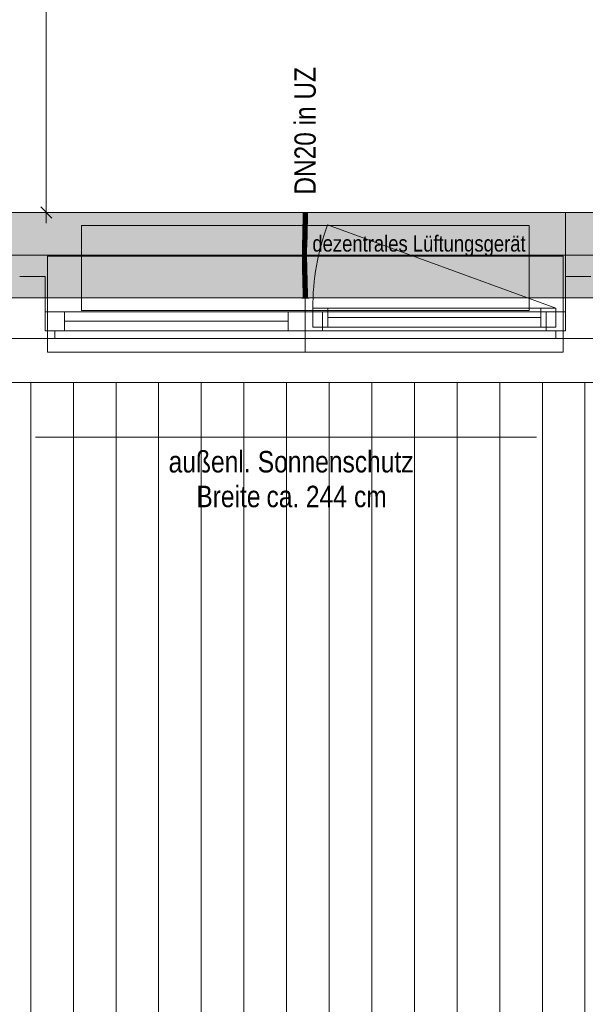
# Model space of a CAD drawing. Extents: x -620 to 300, y 62 to 1112.
# Tile 13 of 53: x -349 to -296, y 314 to 407. Entities that reach past the tile are written whole.
import ezdxf
from ezdxf.lldxf.tags import DXFTag

# ---------------------------------------------------------------- set-up
doc = ezdxf.new("R2010")
doc.units = 0
doc.layers.get('0').update_dxf_attribs({"lineweight": 13})
for name, color, linetype, lineweight, true_color in [('30 -33 Aussenwände- 7 Fassade_ Elemente', 7, 'Continuous', 9, 0x00aacc), ('30 -35 Decken- 1 Konstruktion-Träger- Stahlbeton', 7, 'grob-A06GA1UR8I', 13, 0x33aa00), ('70 -72 Beschriftung- 1 Beschriftung allgemein', 7, 'Continuous', 9, 0xff6633), ('70 -76 Bemaßung- 2 Allgemein', 7, 'Continuous', 5, 0x6666cc), ('E_Leerrohr 20', 7, 'Continuous', 13, 0xcc0099), ('E_Leerrohr 20-Shading', 7, 'Continuous', 13, 0xcc0099), ('iwb_Schraffur_Unterzug', 7, 'Continuous', 5, 0xffffcc)]:
    doc.layers.add(name, color=color, linetype=linetype, lineweight=lineweight, true_color=true_color)
for name, color, linetype, lineweight in [('60- 61 allgemeine Ausstattung- 4 Terrassen', 7, 'Continuous', 9), ('70 -71 Achsen- 1 Gebäudeachsen', 7, 'STRICHPUNKT2-A06GA1UQ8I', 18), ('Detailelementbeschriftung', 7, 'Continuous', 9)]:
    doc.layers.add(name, color=color, linetype=linetype, lineweight=lineweight)
doc.styles.get("Standard").update_dxf_attribs({"font": 'ARIALN.TTF'})
tags = doc.linetypes.add('grob-A06GA1UR8I', pattern=[14, 3, -8, 3]).pattern_tags.tags
tags[8:9] = [DXFTag(74, 4), DXFTag(75, 0), DXFTag(340, '0'), DXFTag(46, 0.0), DXFTag(50, 0.0), DXFTag(44, 0.0), DXFTag(45, 0.0)]
tags[6:7] = [DXFTag(74, 4), DXFTag(75, 0), DXFTag(340, '0'), DXFTag(46, 0.0), DXFTag(50, 0.0), DXFTag(44, 0.0), DXFTag(45, 0.0)]
tags[4:5] = [DXFTag(74, 4), DXFTag(75, 0), DXFTag(340, '0'), DXFTag(46, 0.0), DXFTag(50, 0.0), DXFTag(44, 0.0), DXFTag(45, 0.0)]
tags = doc.linetypes.add('STRICHPUNKT2', pattern=[12.7, 6.35, -3.175, 0, -3.175]).pattern_tags.tags
tags[10:11] = [DXFTag(74, 4), DXFTag(75, 0), DXFTag(340, '0'), DXFTag(46, 0.0), DXFTag(50, 0.0), DXFTag(44, 0.0), DXFTag(45, 0.0)]
tags[8:9] = [DXFTag(74, 4), DXFTag(75, 0), DXFTag(340, '0'), DXFTag(46, 0.0), DXFTag(50, 0.0), DXFTag(44, 0.0), DXFTag(45, 0.0)]
tags[6:7] = [DXFTag(74, 4), DXFTag(75, 0), DXFTag(340, '0'), DXFTag(46, 0.0), DXFTag(50, 0.0), DXFTag(44, 0.0), DXFTag(45, 0.0)]
tags[4:5] = [DXFTag(74, 4), DXFTag(75, 0), DXFTag(340, '0'), DXFTag(46, 0.0), DXFTag(50, 0.0), DXFTag(44, 0.0), DXFTag(45, 0.0)]
tags = doc.linetypes.add('STRICHPUNKT2-A06GA1UQ8I', pattern=[12.7, 6.35, -3.175, 0, -3.175]).pattern_tags.tags
tags[10:11] = [DXFTag(74, 4), DXFTag(75, 0), DXFTag(340, '0'), DXFTag(46, 0.0), DXFTag(50, 0.0), DXFTag(44, 0.0), DXFTag(45, 0.0)]
tags[8:9] = [DXFTag(74, 4), DXFTag(75, 0), DXFTag(340, '0'), DXFTag(46, 0.0), DXFTag(50, 0.0), DXFTag(44, 0.0), DXFTag(45, 0.0)]
tags[6:7] = [DXFTag(74, 4), DXFTag(75, 0), DXFTag(340, '0'), DXFTag(46, 0.0), DXFTag(50, 0.0), DXFTag(44, 0.0), DXFTag(45, 0.0)]
tags[4:5] = [DXFTag(74, 4), DXFTag(75, 0), DXFTag(340, '0'), DXFTag(46, 0.0), DXFTag(50, 0.0), DXFTag(44, 0.0), DXFTag(45, 0.0)]

# ---------------------------------------------------------------- blocks, each defined once
blk = doc.blocks.new('Shading-A06GA1OO8I', base_point=(-321.74, 385.55))
at = {"layer": 'E_Leerrohr 20-Shading', "color": 224, "true_color": 0x8d0069}
for points in [[(-322.021, 388.453), (-322.08, 388.453), (-322.027, 387.731), (-322.086, 387.732)], [(-321.724, 388.453), (-321.738, 388.453), (-321.733, 387.726), (-321.744, 387.726)], [(-321.69, 387.726), (-321.68, 388.453), (-321.733, 387.726), (-321.724, 388.453)], [(-321.686, 387.726), (-321.68, 388.453), (-321.69, 387.726)], [(-322.027, 387.731), (-322.086, 387.732), (-322.044, 387.007), (-322.101, 387.009)], [(-322.043, 387.007), (-322.027, 387.731), (-322.044, 387.007)], [(-321.733, 387.726), (-321.744, 387.726), (-321.753, 387), (-321.76, 387)], [(-321.753, 387), (-321.736, 387), (-321.733, 387.726), (-321.714, 387.726)], [(-321.736, 387), (-321.717, 386.999), (-321.714, 387.726), (-321.69, 387.726)], [(-321.701, 386.999), (-321.686, 387.726), (-321.717, 386.999), (-321.69, 387.726)], [(-322.14, 385.559), (-322.075, 386.008), (-322.121, 386.284), (-322.067, 386.283)], [(-322.044, 387.007), (-322.101, 387.009), (-322.067, 386.283), (-322.121, 386.284)], [(-322.067, 386.283), (-322.075, 386.008), (-322.063, 386.283), (-322.07, 386.047)], [(-322.07, 386.047), (-322.068, 386.057), (-322.063, 386.283), (-322.062, 386.283)], [(-322.067, 386.283), (-322.063, 386.283), (-322.044, 387.007), (-322.043, 387.007)], [(-322.063, 386.283), (-322.062, 386.283), (-322.043, 387.007)], [(-321.778, 386.275), (-321.786, 386.013), (-321.774, 386.275), (-321.785, 385.904)], [(-321.778, 386.275), (-321.779, 386.275), (-321.786, 386.013)], [(-321.785, 385.904), (-321.784, 385.708), (-321.774, 386.275), (-321.763, 386.275)], [(-321.784, 385.708), (-321.783, 385.551), (-321.763, 386.275), (-321.75, 386.274)], [(-321.74, 385.55), (-321.721, 386.274), (-321.783, 385.551), (-321.75, 386.274)], [(-321.753, 387), (-321.76, 387), (-321.778, 386.275), (-321.779, 386.275)], [(-321.753, 387), (-321.778, 386.275), (-321.751, 387), (-321.774, 386.275)], [(-321.774, 386.275), (-321.763, 386.275), (-321.751, 387), (-321.736, 387)], [(-321.763, 386.275), (-321.75, 386.274), (-321.736, 387), (-321.717, 386.999)], [(-321.721, 386.274), (-321.701, 386.999), (-321.75, 386.274), (-321.717, 386.999)], [(-322.091, 385.558), (-322.14, 385.559), (-322.114, 384.831), (-322.153, 384.832)], [(-322.091, 385.558), (-322.085, 385.688), (-322.14, 385.559), (-322.075, 386.008)], [(-322.095, 384.831), (-322.081, 385.557), (-322.114, 384.831), (-322.091, 385.558)], [(-322.081, 385.557), (-322.068, 386.057), (-322.091, 385.558)], [(-322.075, 386.008), (-322.085, 385.688), (-322.07, 386.047), (-322.071, 385.993)], [(-322.071, 385.993), (-322.068, 386.057), (-322.07, 386.047)], [(-321.809, 384.828), (-321.79, 385.551), (-321.812, 384.828), (-321.796, 385.551)], [(-321.796, 385.551), (-321.799, 385.551), (-321.812, 384.828)], [(-321.806, 384.828), (-321.783, 385.551), (-321.809, 384.828), (-321.79, 385.551)], [(-321.805, 384.828), (-321.783, 385.551), (-321.795, 385.156)], [(-321.805, 384.828), (-321.753, 384.827), (-321.783, 385.551), (-321.74, 385.55)], [(-321.786, 386.013), (-321.799, 385.551), (-321.785, 385.904), (-321.796, 385.551)], [(-321.796, 385.551), (-321.79, 385.551), (-321.785, 385.904), (-321.784, 385.708)], [(-321.79, 385.551), (-321.783, 385.551), (-321.784, 385.708)], [(-322.119, 384.104), (-322.116, 384.47), (-322.157, 384.104), (-322.155, 384.471)], [(-322.116, 384.47), (-322.114, 384.831), (-322.155, 384.471), (-322.153, 384.832)], [(-322.098, 384.104), (-322.095, 384.831), (-322.119, 384.104), (-322.114, 384.831)], [(-321.815, 384.105), (-321.813, 384.105), (-321.814, 384.302), (-321.812, 384.165)], [(-321.813, 384.465), (-321.809, 384.828), (-321.814, 384.465), (-321.812, 384.828)], [(-321.813, 384.465), (-321.814, 384.302), (-321.809, 384.465), (-321.812, 384.165)], [(-321.814, 384.302), (-321.813, 384.465), (-321.814, 384.465)], [(-321.808, 384.465), (-321.806, 384.828), (-321.813, 384.465), (-321.809, 384.828)], [(-321.812, 384.165), (-321.811, 384.105), (-321.809, 384.465), (-321.808, 384.465)], [(-321.811, 384.105), (-321.757, 384.105), (-321.808, 384.465), (-321.755, 384.464)], [(-321.808, 384.465), (-321.755, 384.464), (-321.805, 384.828), (-321.753, 384.827)], [(-321.808, 384.465), (-321.805, 384.828), (-321.808, 384.538)], [(-321.805, 384.828), (-321.806, 384.828), (-321.808, 384.538)], [(-321.806, 384.828), (-321.805, 384.828), (-321.795, 385.156)], [(-322.119, 384.104), (-322.157, 384.104), (-322.106, 383.493), (-322.149, 383.492)], [(-322.106, 383.493), (-322.149, 383.492), (-322.08, 382.884), (-322.134, 382.882)], [(-322.09, 383.494), (-322.098, 384.104), (-322.106, 383.493), (-322.119, 384.104)], [(-322.075, 382.884), (-322.09, 383.494), (-322.08, 382.884), (-322.106, 383.493)], [(-321.813, 384.105), (-321.811, 384.105), (-321.812, 384.165)], [(-321.798, 383.499), (-321.811, 384.105), (-321.807, 383.499), (-321.813, 384.105)], [(-321.749, 383.5), (-321.757, 384.105), (-321.798, 383.499), (-321.811, 384.105)], [(-321.798, 383.499), (-321.807, 383.499), (-321.772, 382.892), (-321.793, 382.892)], [(-321.734, 382.893), (-321.749, 383.5), (-321.772, 382.892), (-321.798, 383.499)], [(-322.134, 382.882), (-322.113, 382.715), (-322.08, 382.884), (-322.072, 382.715)], [(-322.113, 382.715), (-322.134, 382.882), (-322.129, 382.714)], [(-322.116, 382.273), (-322.057, 382.275), (-322.129, 382.714), (-322.113, 382.715)], [(-322.113, 382.715), (-322.057, 382.275), (-322.072, 382.715), (-322.068, 382.645)], [(-322.068, 382.645), (-322.075, 382.884), (-322.08, 382.884)], [(-321.764, 382.717), (-321.772, 382.892), (-321.787, 382.717), (-321.793, 382.892)], [(-321.742, 382.284), (-321.764, 382.717), (-321.774, 382.283), (-321.787, 382.717)], [(-321.729, 382.718), (-321.734, 382.893), (-321.764, 382.717), (-321.772, 382.892)], [(-321.742, 382.284), (-321.716, 382.285), (-321.764, 382.717), (-321.729, 382.718)], [(-322.057, 382.275), (-322.116, 382.273), (-322.04, 381.667), (-322.098, 381.666)], [(-322.04, 381.667), (-322.098, 381.666), (-322.027, 381.06), (-322.085, 381.059)], [(-322.026, 381.06), (-322.04, 381.667), (-322.027, 381.06), (-322.04, 381.667)], [(-321.742, 382.284), (-321.774, 382.283), (-321.711, 381.675), (-321.757, 381.674)], [(-321.711, 381.675), (-321.757, 381.674), (-321.689, 381.065), (-321.743, 381.064)], [(-321.698, 381.676), (-321.716, 382.285), (-321.711, 381.675), (-321.742, 382.284)], [(-321.685, 381.065), (-321.698, 381.676), (-321.689, 381.065), (-321.711, 381.675)], [(-322.027, 381.06), (-322.085, 381.059), (-322.025, 380.453), (-322.08, 380.453)], [(-322.025, 380.453), (-322.023, 380.453), (-322.027, 381.06), (-322.026, 381.06)], [(-322.023, 380.453), (-322.021, 380.453), (-322.026, 381.06)], [(-321.68, 380.453), (-321.689, 381.065), (-321.738, 380.453), (-321.743, 381.064)], [(-321.68, 380.453), (-321.685, 381.065), (-321.689, 381.065)]]:
    blk.add_solid(points, dxfattribs=at)
at = {"layer": 'E_Leerrohr 20-Shading', "color": 222, "true_color": 0xc40093}
for points in [[(-321.88, 388.453), (-322.021, 388.453), (-321.886, 387.729), (-322.027, 387.731)], [(-321.88, 388.453), (-321.886, 387.729), (-321.881, 387.728)], [(-321.881, 387.728), (-321.875, 387.728), (-321.88, 388.453)], [(-321.875, 387.728), (-321.744, 387.726), (-321.88, 388.453), (-321.738, 388.453)], [(-321.982, 387.73), (-322.027, 387.731), (-321.979, 387.006), (-322.043, 387.007)], [(-321.901, 387.004), (-321.886, 387.729), (-321.979, 387.006), (-321.982, 387.73)], [(-321.886, 387.729), (-321.901, 387.004), (-321.897, 387.004)], [(-321.886, 387.003), (-321.881, 387.728), (-321.897, 387.004), (-321.886, 387.729)], [(-321.886, 387.003), (-321.864, 387.003), (-321.881, 387.728), (-321.875, 387.728)], [(-321.864, 387.003), (-321.76, 387), (-321.875, 387.728), (-321.744, 387.726)], [(-322.068, 386.057), (-321.977, 385.699), (-322.062, 386.283), (-321.978, 386.28)], [(-321.979, 387.006), (-322.043, 387.007), (-321.978, 386.28), (-322.062, 386.283)], [(-321.978, 386.28), (-321.934, 386.279), (-321.979, 387.006), (-321.923, 387.004)], [(-321.978, 386.28), (-321.977, 385.699), (-321.934, 386.279), (-321.945, 385.573)], [(-321.945, 385.573), (-321.94, 385.554), (-321.934, 386.279), (-321.921, 386.279)], [(-321.919, 386.279), (-321.921, 386.279), (-321.936, 385.554), (-321.94, 385.554)], [(-321.922, 385.554), (-321.91, 386.279), (-321.936, 385.554), (-321.919, 386.279)], [(-321.934, 386.279), (-321.921, 386.279), (-321.923, 387.004), (-321.901, 387.004)], [(-321.901, 387.004), (-321.921, 386.279), (-321.919, 386.279)], [(-321.91, 386.279), (-321.897, 387.004), (-321.919, 386.279), (-321.901, 387.004)], [(-321.894, 386.014), (-321.892, 386.278), (-321.914, 386.015), (-321.91, 386.279)], [(-321.892, 386.278), (-321.886, 387.003), (-321.91, 386.279), (-321.897, 387.004)], [(-321.892, 386.278), (-321.894, 386.014), (-321.85, 386.277), (-321.845, 386.014)], [(-321.892, 386.278), (-321.85, 386.277), (-321.886, 387.003), (-321.864, 387.003)], [(-321.85, 386.277), (-321.779, 386.275), (-321.864, 387.003), (-321.76, 387)], [(-321.85, 386.277), (-321.845, 386.014), (-321.779, 386.275), (-321.786, 386.013)], [(-322.059, 385.557), (-322.081, 385.557), (-322.049, 384.831), (-322.095, 384.831)], [(-322.068, 386.057), (-322.081, 385.557), (-322.059, 385.557)], [(-322.059, 385.557), (-321.977, 385.555), (-322.068, 386.057), (-321.977, 385.699)], [(-322.049, 384.831), (-321.973, 384.83), (-322.059, 385.557), (-321.977, 385.555)], [(-321.977, 385.699), (-321.977, 385.555), (-321.945, 385.573), (-321.945, 385.554)], [(-321.977, 385.555), (-321.973, 384.83), (-321.945, 385.554), (-321.953, 384.829)], [(-321.953, 384.829), (-321.94, 385.554), (-321.945, 385.554)], [(-321.936, 385.554), (-321.94, 385.554), (-321.95, 384.829), (-321.953, 384.829)], [(-321.932, 384.829), (-321.922, 385.554), (-321.95, 384.829), (-321.936, 385.554)], [(-321.945, 385.554), (-321.94, 385.554), (-321.945, 385.573)], [(-321.901, 384.829), (-321.897, 385.553), (-321.932, 384.829), (-321.922, 385.554)], [(-321.922, 385.554), (-321.897, 385.553), (-321.914, 386.015), (-321.894, 386.014)], [(-321.901, 384.829), (-321.827, 384.828), (-321.897, 385.553), (-321.837, 385.552)], [(-321.894, 386.014), (-321.897, 385.553), (-321.845, 386.014), (-321.837, 385.552)], [(-321.845, 386.014), (-321.837, 385.552), (-321.786, 386.013), (-321.799, 385.551)], [(-321.837, 385.552), (-321.827, 384.828), (-321.799, 385.551), (-321.82, 384.828)], [(-322.049, 384.831), (-322.095, 384.831), (-322.047, 384.104), (-322.098, 384.104)], [(-322.049, 384.831), (-322.048, 384.469), (-321.973, 384.83), (-321.968, 384.468)], [(-322.048, 384.469), (-322.047, 384.104), (-321.968, 384.468), (-321.963, 384.105)], [(-321.973, 384.83), (-321.968, 384.468), (-321.953, 384.829), (-321.955, 384.468)], [(-321.964, 384.468), (-321.968, 384.468), (-321.96, 384.105), (-321.963, 384.105)], [(-321.955, 384.468), (-321.964, 384.468), (-321.957, 384.105), (-321.96, 384.105)], [(-321.937, 384.105), (-321.955, 384.468), (-321.957, 384.105)], [(-321.955, 384.468), (-321.934, 384.467), (-321.95, 384.829), (-321.932, 384.829)], [(-321.95, 384.829), (-321.953, 384.829), (-321.955, 384.468)], [(-321.955, 384.468), (-321.937, 384.105), (-321.934, 384.467)], [(-321.937, 384.105), (-321.902, 384.105), (-321.935, 384.301), (-321.902, 384.302)], [(-321.902, 384.302), (-321.901, 384.829), (-321.935, 384.301), (-321.932, 384.829)], [(-321.901, 384.829), (-321.902, 384.105), (-321.825, 384.209), (-321.828, 384.105)], [(-321.901, 384.829), (-321.825, 384.209), (-321.827, 384.828)], [(-321.812, 384.828), (-321.827, 384.828), (-321.818, 384.302), (-321.826, 384.302)], [(-321.818, 384.302), (-321.826, 384.302), (-321.823, 384.105), (-321.825, 384.105)], [(-321.814, 384.302), (-321.818, 384.302), (-321.815, 384.105), (-321.823, 384.105)], [(-321.812, 384.828), (-321.818, 384.302), (-321.814, 384.465)], [(-321.818, 384.302), (-321.814, 384.302), (-321.814, 384.465)], [(-322.047, 384.104), (-322.098, 384.104), (-322.053, 383.494), (-322.09, 383.494)], [(-322.053, 383.494), (-322.09, 383.494), (-322.063, 382.884), (-322.075, 382.884)], [(-322.063, 382.884), (-321.934, 382.888), (-322.053, 383.494), (-321.95, 383.496)], [(-322.053, 383.494), (-321.95, 383.496), (-322.047, 384.104), (-321.963, 384.105)], [(-321.963, 384.105), (-321.95, 383.496), (-321.96, 384.105), (-321.949, 383.496)], [(-321.949, 383.496), (-321.957, 384.105), (-321.96, 384.105)], [(-321.937, 384.105), (-321.957, 384.105), (-321.935, 383.496), (-321.949, 383.496)], [(-321.934, 382.888), (-321.949, 383.496), (-321.95, 383.496)], [(-321.935, 383.496), (-321.949, 383.496), (-321.931, 382.888), (-321.934, 382.888)], [(-321.9, 383.497), (-321.902, 384.105), (-321.935, 383.496), (-321.937, 384.105)], [(-321.896, 382.889), (-321.9, 383.497), (-321.931, 382.888), (-321.935, 383.496)], [(-321.828, 384.105), (-321.902, 384.105), (-321.831, 383.977)], [(-321.831, 383.977), (-321.902, 384.105), (-321.843, 383.498), (-321.9, 383.497)], [(-321.9, 383.497), (-321.896, 382.889), (-321.84, 383.498), (-321.858, 382.89)], [(-321.858, 382.89), (-321.841, 382.89), (-321.84, 383.498), (-321.831, 383.498)], [(-321.826, 383.969), (-321.831, 383.977), (-321.84, 383.498), (-321.843, 383.498)], [(-321.841, 382.89), (-321.793, 382.892), (-321.831, 383.498), (-321.807, 383.499)], [(-321.84, 383.498), (-321.831, 383.498), (-321.826, 383.969)], [(-321.825, 384.105), (-321.828, 384.105), (-321.826, 383.969), (-321.831, 383.977)], [(-321.815, 384.105), (-321.826, 383.969), (-321.82, 383.499), (-321.831, 383.498)], [(-321.828, 384.105), (-321.825, 384.105), (-321.825, 384.209)], [(-321.825, 384.105), (-321.826, 383.969), (-321.823, 384.105)], [(-321.826, 383.969), (-321.815, 384.105), (-321.823, 384.105)], [(-321.815, 384.105), (-321.82, 383.499), (-321.807, 383.499)], [(-322.063, 382.884), (-322.075, 382.884), (-322.068, 382.645)], [(-322.068, 382.645), (-321.916, 382.279), (-322.067, 382.715), (-321.929, 382.717)], [(-321.916, 382.279), (-322.068, 382.645), (-322.057, 382.275)], [(-321.929, 382.717), (-321.934, 382.888), (-322.067, 382.715), (-322.063, 382.884)], [(-321.931, 382.888), (-321.934, 382.888), (-321.929, 382.717)], [(-321.89, 382.28), (-321.896, 382.889), (-321.929, 382.717), (-321.931, 382.888)], [(-321.89, 382.28), (-321.929, 382.717), (-321.916, 382.279)], [(-321.896, 382.889), (-321.89, 382.28), (-321.858, 382.89), (-321.878, 382.28)], [(-321.878, 382.28), (-321.854, 382.281), (-321.858, 382.89), (-321.841, 382.89)], [(-321.841, 382.89), (-321.854, 382.281), (-321.787, 382.717), (-321.794, 382.283)], [(-321.841, 382.89), (-321.787, 382.717), (-321.793, 382.892)], [(-321.794, 382.283), (-321.774, 382.283), (-321.787, 382.717)], [(-321.916, 382.279), (-322.057, 382.275), (-321.898, 381.671), (-322.04, 381.667)], [(-321.898, 381.671), (-322.04, 381.667), (-321.885, 381.062), (-322.026, 381.06)], [(-321.89, 382.28), (-321.916, 382.279), (-321.885, 381.671), (-321.898, 381.671)], [(-321.881, 381.062), (-321.885, 381.671), (-321.882, 381.062), (-321.898, 381.671)], [(-321.898, 381.671), (-321.898, 381.671), (-321.882, 381.062), (-321.885, 381.062)], [(-321.89, 382.28), (-321.888, 381.969), (-321.878, 382.28)], [(-321.888, 381.969), (-321.854, 382.281), (-321.878, 382.28)], [(-321.888, 381.969), (-321.885, 381.671), (-321.854, 382.281), (-321.866, 381.671)], [(-321.881, 381.062), (-321.876, 381.062), (-321.885, 381.671), (-321.866, 381.671)], [(-321.866, 381.671), (-321.876, 381.062), (-321.804, 381.673), (-321.814, 381.063)], [(-321.854, 382.281), (-321.866, 381.671), (-321.794, 382.283), (-321.804, 381.673)], [(-321.814, 381.063), (-321.743, 381.064), (-321.804, 381.673), (-321.757, 381.674)], [(-321.804, 381.673), (-321.757, 381.674), (-321.794, 382.283), (-321.774, 382.283)], [(-321.885, 381.062), (-322.026, 381.06), (-321.88, 380.453), (-322.021, 380.453)], [(-321.881, 381.062), (-321.885, 381.062), (-321.88, 380.453)], [(-321.88, 380.453), (-321.876, 381.062), (-321.881, 381.062)], [(-321.88, 380.453), (-321.738, 380.453), (-321.876, 381.062), (-321.743, 381.064)]]:
    blk.add_solid(points, dxfattribs=at)
blk = doc.blocks.new('Shading-A06GA1OU8I', base_point=(-321.88, 387.665))
at = {"layer": 'E_Leerrohr 20-Shading', "color": 224, "true_color": 0xae0082}
for points in [[(-322.21, 388.453), (-321.88, 388.453), (-322.21, 388.465), (-321.88, 388.465)], [(-322.08, 387.665), (-321.88, 387.665), (-322.08, 388.453), (-321.88, 388.453)], [(-321.88, 388.465), (-321.88, 388.453), (-321.815, 388.465), (-321.815, 388.453)], [(-321.88, 387.665), (-321.68, 387.665), (-321.88, 388.453), (-321.68, 388.453)], [(-321.815, 388.453), (-321.55, 388.453), (-321.815, 388.465), (-321.55, 388.465)]]:
    blk.add_solid(points, dxfattribs=at)
blk = doc.blocks.new('Shading-A06GA1OW8I', base_point=(-321.68, 381.241))
at = {"layer": 'E_Leerrohr 20-Shading', "color": 224, "true_color": 0xae0082}
for points in [[(-321.88, 381.241), (-322.08, 381.241), (-321.88, 380.453), (-322.08, 380.453)], [(-321.68, 381.241), (-321.88, 381.241), (-321.68, 380.453), (-321.88, 380.453)], [(-321.88, 380.453), (-322.21, 380.453), (-321.88, 380.441), (-322.21, 380.441)], [(-321.815, 380.453), (-321.88, 380.453), (-321.815, 380.441), (-321.88, 380.441)], [(-321.55, 380.441), (-321.55, 380.453), (-321.815, 380.441), (-321.815, 380.453)]]:
    blk.add_solid(points, dxfattribs=at)
blk = doc.blocks.new('Referenz-A06GA1UT8I')
at = {"layer": '30 -33 Aussenwände- 7 Fassade_ Elemente', "color": 0, "linetype": 'Continuous', "lineweight": -2, "ltscale": 0.13}
for p, q in [((-295.079, 388.453), (-451.079, 388.453)), ((-297.479, 388.453), (-295.079, 388.453)), ((-297.479, 382.453), (-297.479, 388.453)), ((-346.279, 382.453), (-348.679, 382.453)), ((-346.279, 377.353), (-346.279, 382.453)), ((-297.479, 377.353), (-297.479, 382.453)), ((-295.079, 382.453), (-297.479, 382.453)), ((-346.279, 379.153), (-321.879, 379.153)), ((-346.279, 377.353), (-346.279, 379.153)), ((-346.279, 377.353), (-346.279, 379.153)), ((-346.279, 379.153), (-344.479, 379.153)), ((-344.479, 379.153), (-344.479, 377.353)), ((-323.479, 377.353), (-323.479, 379.153)), ((-323.479, 379.153), (-321.879, 379.153)), ((-321.879, 379.153), (-320.279, 379.153)), ((-321.879, 377.353), (-321.879, 379.153)), ((-321.879, 379.153), (-321.879, 377.353)), ((-321.879, 379.153), (-297.479, 379.153)), ((-321.179, 379.503), (-298.379, 379.503)), ((-321.179, 379.503), (-319.779, 379.503)), ((-321.179, 377.703), (-321.179, 379.503)), ((-321.179, 377.703), (-321.179, 379.503)), ((-320.279, 379.153), (-320.279, 377.353)), ((-319.779, 379.503), (-319.779, 377.703)), ((-299.779, 377.703), (-299.779, 379.503)), ((-299.779, 379.503), (-298.379, 379.503)), ((-299.279, 377.353), (-299.279, 379.153)), ((-299.279, 379.153), (-297.479, 379.153)), ((-298.379, 379.503), (-298.379, 377.703)), ((-298.379, 379.503), (-298.379, 377.703)), ((-297.479, 379.153), (-297.479, 377.353)), ((-297.479, 379.153), (-297.479, 377.353)), ((-323.479, 378.253), (-344.479, 378.253)), ((-319.779, 378.603), (-299.779, 378.603)), ((-345.379, 377.353), (-346.279, 377.353)), ((-321.879, 377.353), (-346.279, 377.353)), ((-344.479, 377.353), (-346.279, 377.353)), ((-345.379, 376.653), (-345.379, 377.353)), ((-321.879, 377.353), (-323.479, 377.353)), ((-320.279, 377.353), (-321.879, 377.353)), ((-297.479, 377.353), (-321.879, 377.353)), ((-319.779, 377.703), (-321.179, 377.703)), ((-298.379, 377.703), (-321.179, 377.703)), ((-298.379, 377.703), (-299.779, 377.703)), ((-297.479, 377.353), (-299.279, 377.353)), ((-298.379, 377.353), (-297.479, 377.353)), ((-298.379, 376.653), (-298.379, 377.353)), ((47.221, 376.653), (-463.379, 376.653)), ((-349.579, 376.653), (-345.379, 376.653)), ((-295.079, 376.653), (-298.379, 376.653)), ((-454.179, 372.513), (-291.979, 372.513))]:
    blk.add_line(p, q, dxfattribs=at)
at = {"layer": '30 -33 Aussenwände- 7 Fassade_ Elemente', "color": 0, "linetype": 'grob-A06GA1UR8I', "lineweight": -2, "ltscale": 0.13}
for p, q in [((-342.879, 387.253), (-300.879, 387.253)), ((-342.879, 379.253), (-342.879, 387.253)), ((-298.379, 379.503), (-319.804, 387.301)), ((-300.879, 387.253), (-300.879, 379.253)), ((-300.879, 379.253), (-342.879, 379.253))]:
    blk.add_line(p, q, dxfattribs=at)
at = {"layer": '30 -33 Aussenwände- 7 Fassade_ Elemente', "color": 0, "lineweight": -2}
for p, q in [((-346.079, 384.353), (-346.079, 379.153)), ((-321.879, 384.353), (-346.079, 384.353)), ((-321.879, 384.353), (-321.879, 379.153)), ((-297.679, 384.353), (-321.879, 384.353)), ((-297.679, 379.153), (-297.679, 384.353)), ((-344.479, 379.153), (-346.079, 379.153)), ((-346.079, 379.153), (-346.079, 377.353)), ((-344.479, 377.353), (-344.479, 379.153)), ((-344.479, 379.153), (-323.479, 379.153)), ((-323.479, 379.153), (-321.879, 379.153)), ((-323.479, 379.153), (-323.479, 377.353)), ((-320.279, 379.153), (-321.879, 379.153)), ((-321.879, 379.153), (-321.879, 377.353)), ((-321.179, 379.503), (-319.779, 379.503)), ((-321.179, 377.703), (-321.179, 379.503)), ((-320.279, 377.353), (-320.279, 379.153)), ((-319.779, 377.703), (-319.779, 379.503)), ((-319.779, 379.503), (-299.779, 379.503)), ((-299.779, 379.503), (-298.379, 379.503)), ((-299.779, 379.503), (-299.779, 377.703)), ((-299.279, 379.153), (-297.679, 379.153)), ((-299.279, 377.353), (-299.279, 379.153)), ((-298.379, 379.503), (-298.379, 377.703)), ((-297.679, 379.153), (-297.679, 377.353)), ((-344.479, 378.253), (-323.479, 378.253)), ((-299.779, 378.603), (-319.779, 378.603)), ((-346.079, 375.353), (-346.079, 377.353)), ((-346.079, 377.353), (-344.479, 377.353)), ((-323.479, 377.353), (-344.479, 377.353)), ((-321.879, 377.353), (-323.479, 377.353)), ((-321.879, 375.353), (-321.879, 377.353)), ((-321.879, 377.353), (-320.279, 377.353)), ((-319.779, 377.703), (-321.179, 377.703)), ((-299.279, 377.353), (-320.279, 377.353)), ((-299.779, 377.703), (-319.779, 377.703)), ((-298.379, 377.703), (-299.779, 377.703)), ((-297.679, 377.353), (-299.279, 377.353)), ((-297.679, 377.353), (-297.679, 375.353)), ((-321.879, 375.353), (-346.079, 375.353)), ((-297.679, 375.353), (-321.879, 375.353))]:
    blk.add_line(p, q, dxfattribs=at)
at = {"layer": '30 -33 Aussenwände- 7 Fassade_ Elemente', "color": 0, "linetype": 'grob-A06GA1UR8I', "lineweight": -2, "ltscale": 0.13}
blk.add_ellipse((-298.379, 379.503), major_axis=(-21.425, 7.798), ratio=1, start_param=0, end_param=0.349066, dxfattribs=at)
at = {"layer": '30 -35 Decken- 1 Konstruktion-Träger- Stahlbeton', "color": 0, "lineweight": -2}
for p, q in [((-451.579, 388.453), (35.421, 388.453)), ((-451.579, 380.453), (35.421, 380.453))]:
    blk.add_line(p, q, dxfattribs=at)
at = {"layer": '60- 61 allgemeine Ausstattung- 4 Terrassen', "color": 0, "lineweight": -2}
for p, q in [((-275.639, 372.513), (-395.639, 372.513)), ((-347.639, 263.853), (-347.639, 372.513)), ((-343.639, 263.853), (-343.639, 372.513)), ((-339.639, 263.853), (-339.639, 372.513)), ((-335.639, 263.853), (-335.639, 372.513)), ((-331.639, 263.853), (-331.639, 372.513)), ((-327.639, 263.853), (-327.639, 372.513)), ((-323.639, 263.853), (-323.639, 372.513)), ((-319.639, 263.853), (-319.639, 372.513)), ((-315.639, 263.853), (-315.639, 372.513)), ((-311.639, 263.853), (-311.639, 372.513)), ((-307.639, 263.853), (-307.639, 372.513)), ((-303.639, 263.853), (-303.639, 372.513)), ((-299.639, 263.853), (-299.639, 372.513)), ((-295.639, 263.853), (-295.639, 372.513))]:
    blk.add_line(p, q, dxfattribs=at)
at = {"layer": '70 -71 Achsen- 1 Gebäudeachsen', "color": 0, "linetype": 'STRICHPUNKT2-A06GA1UQ8I', "lineweight": -2, "ltscale": 0.13}
blk.add_line((-538.631, 384.453), (76.308, 384.453), dxfattribs=at)
at = {"layer": '70 -72 Beschriftung- 1 Beschriftung allgemein', "color": 0, "linetype": 'Continuous', "lineweight": -2, "ltscale": 0.13}
blk.add_line((-347.196, 367.39), (-300.196, 367.39), dxfattribs=at)
at = {"layer": '70 -76 Bemaßung- 2 Allgemein', "color": 0, "linetype": 'Continuous', "lineweight": -2, "ltscale": 0.13}
for p, q in [((-346.179, 389.514), (-346.179, 540.893)), ((-345.648, 387.923), (-346.709, 388.984)), ((-346.179, 387.453), (-346.179, 389.514)), ((-348.679, 388.453), (-345.179, 388.453))]:
    blk.add_line(p, q, dxfattribs=at)
at = {"layer": '30 -33 Aussenwände- 7 Fassade_ Elemente', "color": 0, "linetype": 'Continuous', "lineweight": -2, "ltscale": 0.13, "insert": (-321.216, 386.306), "char_height": 1.51033, "attachment_point": 1}
blk.add_mtext('{\\fArial Narrow;dezentrales Lüftungsgerät}', dxfattribs=at)
at = {"layer": '70 -72 Beschriftung- 1 Beschriftung allgemein', "color": 0, "linetype": 'Continuous', "lineweight": -2, "ltscale": 0.13, "char_height": 2.01377, "attachment_point": 1}
for s, insert in [('{\\fArial Narrow;außenl.}', (-334.705, 366.09)), ('{\\fArial Narrow;Sonnenschutz}', (-326.344, 366.09)), ('{\\fArial Narrow;Breite}', (-332.108, 362.828)), ('{\\fArial Narrow;ca.}', (-325.522, 362.828)), ('{\\fArial Narrow;244}', (-321.827, 362.828)), ('{\\fArial Narrow;cm}', (-317.312, 362.828))]:
    blk.add_mtext(s, dxfattribs=dict(at, insert=insert))
blk = doc.blocks.new('Referenz-A06GA1UV8I')
at = {"layer": 'iwb_Schraffur_Unterzug', "linetype": 'Continuous', "ltscale": 0.13}
blk.add_solid([(-451.579, 388.453), (35.421, 388.453), (-451.579, 380.453), (35.421, 380.453)], dxfattribs=at)
blk = doc.blocks.new('Enddeckel-A06GA2738I')
at = {"color": 0, "linetype": 'ByBlock', "lineweight": -2, "ltscale": 0.13}
for p, q in [((-322.08, 381.241), (-322.08, 380.453)), ((-321.962, 381.241), (-322.08, 381.241)), ((-321.797, 381.241), (-321.962, 381.241)), ((-321.68, 381.241), (-321.797, 381.241)), ((-321.68, 380.453), (-321.68, 381.241)), ((-322.21, 380.453), (-322.21, 380.441)), ((-322.016, 380.453), (-322.21, 380.453)), ((-322.016, 380.441), (-322.21, 380.441)), ((-321.962, 380.453), (-322.08, 380.453)), ((-321.743, 380.453), (-322.016, 380.453)), ((-321.743, 380.441), (-322.016, 380.441)), ((-321.797, 380.453), (-321.962, 380.453)), ((-321.68, 380.453), (-321.797, 380.453)), ((-321.55, 380.453), (-321.743, 380.453)), ((-321.55, 380.441), (-321.743, 380.441)), ((-321.55, 380.441), (-321.55, 380.453))]:
    blk.add_line(p, q, dxfattribs=at)
at = {"color": 0, "linetype": 'STRICHPUNKT2', "lineweight": 5, "ltscale": 0.13}
blk.add_line((-321.88, 380.453), (-321.88, 381.241), dxfattribs=at)
blk = doc.blocks.new('Enddeckel-A06GA27P8I')
at = {"color": 0, "linetype": 'ByBlock', "lineweight": -2, "ltscale": 0.13}
for p, q in [((-322.21, 388.465), (-322.21, 388.453)), ((-322.21, 388.465), (-322.016, 388.465)), ((-322.21, 388.453), (-322.016, 388.453)), ((-322.08, 388.453), (-322.08, 387.665)), ((-322.08, 388.453), (-321.962, 388.453)), ((-322.016, 388.465), (-321.743, 388.465)), ((-322.016, 388.453), (-321.743, 388.453)), ((-321.962, 388.453), (-321.797, 388.453)), ((-321.797, 388.453), (-321.68, 388.453)), ((-321.743, 388.465), (-321.55, 388.465)), ((-321.743, 388.453), (-321.55, 388.453)), ((-321.68, 387.665), (-321.68, 388.453)), ((-321.55, 388.453), (-321.55, 388.465)), ((-322.08, 387.665), (-321.962, 387.665)), ((-321.962, 387.665), (-321.797, 387.665)), ((-321.797, 387.665), (-321.68, 387.665))]:
    blk.add_line(p, q, dxfattribs=at)
at = {"color": 0, "linetype": 'STRICHPUNKT2', "lineweight": 5, "ltscale": 0.13}
blk.add_line((-321.88, 388.453), (-321.88, 387.665), dxfattribs=at)
blk = doc.blocks.new('Flexrohr-A06GA27V8I')
at = {"color": 0, "linetype": 'ByBlock', "lineweight": -2, "ltscale": 0.13}
for p, q in [((-322.08, 388.453), (-322.086, 387.732)), ((-322.08, 388.453), (-321.68, 388.453)), ((-322.071, 388.055), (-321.695, 388.052)), ((-321.68, 388.453), (-321.686, 387.726)), ((-322.086, 387.732), (-322.101, 387.009)), ((-322.084, 387.258), (-321.708, 387.25)), ((-322.075, 387.656), (-321.699, 387.65)), ((-321.686, 387.726), (-321.701, 386.999)), ((-322.121, 386.284), (-322.14, 385.559)), ((-322.101, 387.009), (-322.121, 386.284)), ((-322.104, 386.459), (-321.728, 386.449)), ((-322.093, 386.858), (-321.717, 386.849)), ((-321.721, 386.274), (-321.74, 385.55)), ((-321.701, 386.999), (-321.721, 386.274)), ((-322.14, 385.559), (-322.153, 384.832)), ((-322.133, 385.258), (-321.758, 385.251)), ((-322.125, 385.658), (-321.749, 385.65)), ((-322.115, 386.059), (-321.739, 386.049)), ((-321.74, 385.55), (-321.753, 384.827)), ((-322.153, 384.832), (-322.157, 384.104)), ((-322.143, 384.455), (-321.767, 384.454)), ((-322.141, 384.856), (-321.765, 384.852)), ((-321.753, 384.827), (-321.757, 384.105)), ((-322.157, 384.104), (-322.149, 383.492)), ((-322.149, 383.492), (-322.134, 382.882)), ((-322.144, 384.053), (-321.768, 384.055)), ((-322.139, 383.652), (-321.763, 383.657)), ((-321.757, 384.105), (-321.749, 383.5)), ((-321.749, 383.5), (-321.734, 382.893)), ((-322.134, 382.882), (-322.116, 382.273)), ((-322.131, 383.25), (-321.755, 383.259)), ((-322.121, 382.849), (-321.745, 382.86)), ((-322.109, 382.449), (-321.733, 382.46)), ((-321.734, 382.893), (-321.716, 382.285)), ((-322.116, 382.273), (-322.098, 381.666)), ((-322.098, 381.666), (-322.085, 381.059)), ((-322.097, 382.05), (-321.721, 382.06)), ((-322.086, 381.65), (-321.71, 381.66)), ((-321.716, 382.285), (-321.698, 381.676)), ((-321.698, 381.676), (-321.685, 381.065)), ((-322.085, 381.059), (-322.08, 380.453)), ((-322.077, 381.252), (-321.701, 381.259)), ((-322.071, 380.853), (-321.695, 380.857)), ((-321.685, 381.065), (-321.68, 380.453)), ((-322.08, 380.453), (-321.68, 380.453)), ((-322.068, 380.455), (-321.692, 380.455))]:
    blk.add_line(p, q, dxfattribs=at)
blk = doc.blocks.new('Einzeiliger Text-A06GA28N8I')
at = {"color": 0, "lineweight": -2, "insert": (-322.899, 390.142), "char_height": 2, "attachment_point": 1, "rotation": 90}
blk.add_mtext('{\\fArial Narrow;DN20 in UZ}', dxfattribs=at)

msp = doc.modelspace()

# ---------------------------------------------------------------- block references
at = {"color": 8, "lineweight": 13, "ltscale": 0.13, "true_color": 0x808080}
msp.add_blockref('Referenz-A06GA1UT8I', (0, 0), dxfattribs=at)
at = {"color": 8, "lineweight": 25, "ltscale": 0.25, "true_color": 0x808080}
msp.add_blockref('Referenz-A06GA1UV8I', (0, 0), dxfattribs=at)
at = {"layer": 'Detailelementbeschriftung', "ltscale": 0.13}
msp.add_blockref('Einzeiliger Text-A06GA28N8I', (0, 0), dxfattribs=at)
at = {"layer": 'E_Leerrohr 20'}
for name, p in [('Shading-A06GA1OU8I', (-321.88, 387.665)), ('Shading-A06GA1OO8I', (-321.74, 385.55)), ('Shading-A06GA1OW8I', (-321.68, 381.241))]:
    msp.add_blockref(name, p, dxfattribs=at)
at = {"layer": 'E_Leerrohr 20', "ltscale": 0.13}
for name in ['Enddeckel-A06GA27P8I', 'Flexrohr-A06GA27V8I', 'Enddeckel-A06GA2738I']:
    msp.add_blockref(name, (0, 0), dxfattribs=at)

doc.saveas('drawing.dxf')
